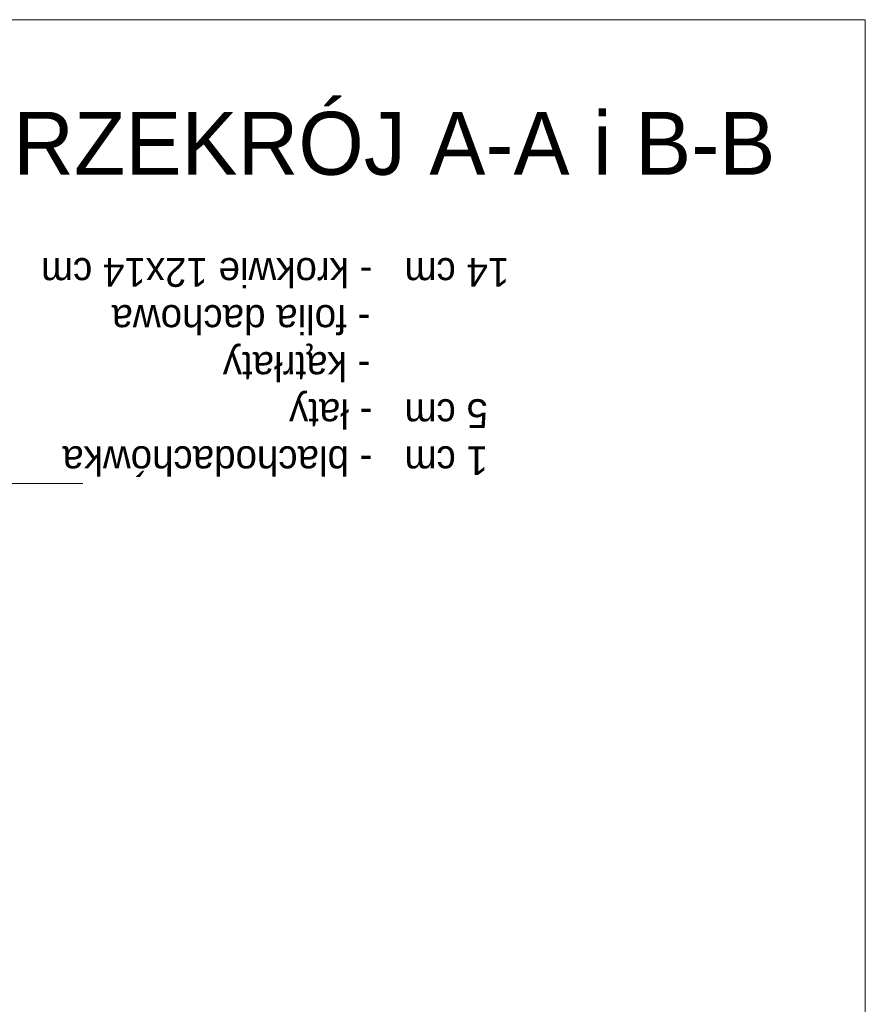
# Model space of a CAD drawing. Extents: x -623047 to -199286, y -27077 to 168279.
# Tile 28 of 194: x -586999 to -582297, y -3601 to 1873. Entities that reach past the tile are written whole.
import ezdxf

# ---------------------------------------------------------------- set-up
doc = ezdxf.new("R2010")
doc.units = 0
doc.header["$MEASUREMENT"] = 0
for name, color, linetype, lineweight in [('Arch opisy_Nr_Pióra__21', 7, 'Continuous', 9), ('ARCH TABELA_Nr_Pióra__21', 7, 'Continuous', 9), ('INWENT OPISY_Nr_Pióra__1', 7, 'Continuous', 25), ('INWENT OPISY_Nr_Pióra__21', 7, 'Continuous', 9)]:
    doc.layers.add(name, color=color, linetype=linetype, lineweight=lineweight)
doc.styles.add('GENERATED_STYLE_5', font='txt')
doc.styles.add('GENERATED_STYLE_6', font='txt')

msp = doc.modelspace()

# ---------------------------------------------------------------- linework, layer by layer
at = {"layer": 'ARCH TABELA_Nr_Pióra__21', "linetype": 'Continuous'}
for p, q in [((-623047, 1872.9), (-582297, 1872.9)), ((-582297, 1872.9), (-582297, -26577.1))]:
    msp.add_line(p, q, dxfattribs=at)
at = {"layer": 'INWENT OPISY_Nr_Pióra__21', "linetype": 'Continuous'}
msp.add_line((-586648.2, -705.8), (-590253.3, -705.8), dxfattribs=at)

# ---------------------------------------------------------------- texts
at = {"layer": 'Arch opisy_Nr_Pióra__21', "linetype": 'Continuous', "insert": (-582797, 1360.6), "char_height": 350, "attachment_point": 3, "style": 'GENERATED_STYLE_6'}
msp.add_mtext('{PRZEKRÓJ A-A i B-B}', dxfattribs=at)
at = {"layer": 'INWENT OPISY_Nr_Pióra__1', "linetype": 'Continuous', "insert": (-584276.8, -658.5), "char_height": 160, "width": 4900.628, "attachment_point": 1, "rotation": 180, "line_spacing_factor": 0.980801, "style": 'GENERATED_STYLE_5'}
msp.add_mtext('{  1 cm   - blachodachówka\\P  5 cm   - łaty\\P             - kątrłaty\\P             - folia dachowa\\P14 cm   - krokwie 12x14 cm}', dxfattribs=at)

doc.saveas('drawing.dxf')
